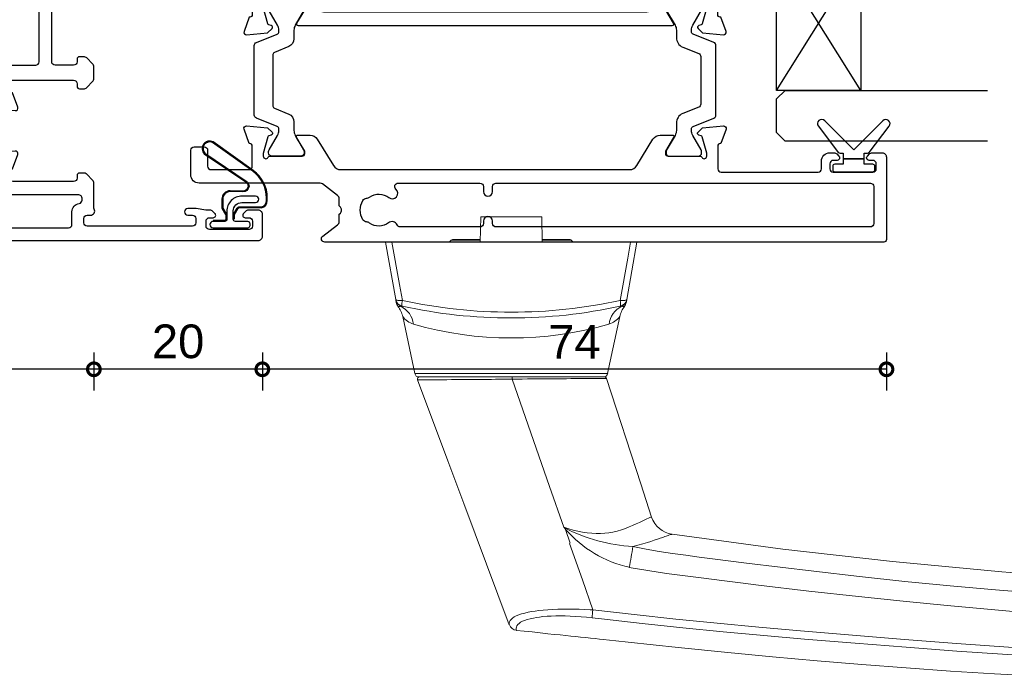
# Model space of a CAD drawing. Header units: millimetres. Extents: x 80 to 17288, y -2623 to 7492.
# Tile 57 of 125: x 8959 to 9075, y 1455 to 1533. Entities that reach past the tile are written whole.
import ezdxf

# ---------------------------------------------------------------- set-up
doc = ezdxf.new("R2010")
doc.units = ezdxf.units.MM
for name, color, linetype in [('Extrusion', 2, 'Continuous'), ('Glass', 140, 'Continuous'), ('Gussets', 1, 'Continuous'), ('polyamide', 6, 'Continuous')]:
    doc.layers.add(name, color=color, linetype=linetype)
doc.layers.add('UNO-Dark Grey', color=7, linetype='Continuous', lineweight=13, true_color=0x44474e)
doc.styles.add('UNO Text', font='arial.ttf')
doc.dimstyles.new('UNO', dxfattribs={"dimtxt": 2, "dimasz": 1.5, "dimexe": 1.25, "dimexo": 0.625, "dimtad": 1, "dimdec": 1, "dimzin": 9, "dimtxsty": 'UNO Text', "dimblk": 'DOTSMALL', "dimcen": 2.5, "dimadec": 0, "dimazin": 0, "dimtfac": 1, "dimtdec": 1, "dimtmove": 0, "dimatfit": 3, "dimfxl": 1, "dimfxlon": 1, "dimarcsym": 0})

# ---------------------------------------------------------------- blocks, each defined once
blk = doc.blocks.new('_DotSmall')
at = {"color": 0, "linetype": 'ByBlock', "const_width": 0.5}
blk.add_lwpolyline([(-0.0625, 0, 1), (0.0625, 0, 1)], format="xyb", close=True, dxfattribs=at)
blk = doc.blocks.new('*D167')
at = {"color": 0, "lineweight": -2, "transparency": 16777216}
for p, q in [((8987.41, 1493.83), (8987.41, 1489.33)), ((9061.43, 1493.83), (9061.43, 1489.33)), ((9061.43, 1491.83), (8987.41, 1491.83))]:
    blk.add_line(p, q, dxfattribs=at)
at = {"layer": 'Defpoints', "color": 0, "transparency": 16777216}
for p in [(9061.43, 1517.62), (8987.41, 1508.87), (8987.41, 1491.83)]:
    blk.add_point(p, dxfattribs=at)
at = {"color": 0, "lineweight": -2, "transparency": 16777216, "xscale": 3, "yscale": 3, "zscale": 3, "rotation": 180}
blk.add_blockref('_DotSmall', (8987.41, 1491.83), dxfattribs=at)
at = {"color": 0, "lineweight": -2, "transparency": 16777216, "xscale": 3, "yscale": 3, "zscale": 3}
blk.add_blockref('_DotSmall', (9061.43, 1491.83), dxfattribs=at)
at = {"color": 0, "transparency": 16777216, "insert": (9024.42, 1495.08), "char_height": 4, "attachment_point": 5, "style": 'UNO Text'}
blk.add_mtext('74', dxfattribs=at)
blk = doc.blocks.new('*D168')
at = {"color": 0, "lineweight": -2, "transparency": 16777216}
for p, q in [((8967.43, 1493.83), (8967.43, 1489.33)), ((8987.41, 1493.83), (8987.41, 1489.33)), ((8987.41, 1491.83), (8967.43, 1491.83))]:
    blk.add_line(p, q, dxfattribs=at)
at = {"layer": 'Defpoints', "color": 0, "transparency": 16777216}
for p in [(8967.43, 1542.82), (8987.41, 1508.87), (8967.43, 1491.83)]:
    blk.add_point(p, dxfattribs=at)
at = {"color": 0, "lineweight": -2, "transparency": 16777216, "xscale": 3, "yscale": 3, "zscale": 3, "rotation": 180}
blk.add_blockref('_DotSmall', (8967.43, 1491.83), dxfattribs=at)
at = {"color": 0, "lineweight": -2, "transparency": 16777216, "xscale": 3, "yscale": 3, "zscale": 3}
blk.add_blockref('_DotSmall', (8987.41, 1491.83), dxfattribs=at)
at = {"color": 0, "transparency": 16777216, "insert": (8977.42, 1495.12), "char_height": 4, "attachment_point": 5, "style": 'UNO Text'}
blk.add_mtext('20', dxfattribs=at)
blk = doc.blocks.new('*D169')
at = {"color": 0, "lineweight": -2, "transparency": 16777216}
for p, q in [((8932.43, 1493.83), (8932.43, 1489.33)), ((8967.43, 1493.83), (8967.43, 1489.33)), ((8967.43, 1491.83), (8932.43, 1491.83))]:
    blk.add_line(p, q, dxfattribs=at)
at = {"layer": 'Defpoints', "color": 0, "transparency": 16777216}
for p in [(8932.43, 1552.33), (8967.43, 1542.82), (8932.43, 1491.83)]:
    blk.add_point(p, dxfattribs=at)
at = {"color": 0, "lineweight": -2, "transparency": 16777216, "xscale": 3, "yscale": 3, "zscale": 3, "rotation": 180}
blk.add_blockref('_DotSmall', (8932.43, 1491.83), dxfattribs=at)
at = {"color": 0, "lineweight": -2, "transparency": 16777216, "xscale": 3, "yscale": 3, "zscale": 3}
blk.add_blockref('_DotSmall', (8967.43, 1491.83), dxfattribs=at)
at = {"color": 0, "transparency": 16777216, "insert": (8949.93, 1495.13), "char_height": 4, "attachment_point": 5, "style": 'UNO Text'}
blk.add_mtext('35', dxfattribs=at)
blk = doc.blocks.new('HD Handle')
at = {"color": 7, "linetype": 'Continuous'}
for p, q in [((6.79, 13.7), (0, 14.9)), ((0, 14.9), (0, 14.15)), ((0, -14.15), (0, 14.15)), ((8.84, 12.87), (15.6, 11.43)), ((16, 11.07), (16, 0.09)), ((16, -10.95), (16, 10.95)), ((43.63, 9.67), (43.65, 9.68)), ((-0.24, 7.11), (0, 7.35)), ((-0.3, 6.97), (-0.3, 3.67)), ((35.73, 6.98), (34.09, 6.44)), ((-3, 3.62), (0, 3.68)), ((-3, -3.62), (-3, 3.62)), ((16, 0.09), (16, -10.89)), ((16.26, 0.09), (16.26, 0.09)), ((45.4, -0.23), (31.02, -5.62)), ((0, -3.68), (-3, -3.62)), ((-0.3, -3.67), (-0.3, -6.97)), ((0, -7.35), (-0.24, -7.11)), ((15.6, -11.43), (8.84, -12.87)), ((0, -14.9), (6.79, -13.7)), ((0, -14.15), (0, -14.9))]:
    blk.add_line(p, q, dxfattribs=at)
at = {"color": 8, "linetype": 'Continuous'}
for p, q in [((15.6, 11.43), (15.6, -11.43)), ((-0.24, 3.67), (-0.24, 7.11)), ((-0.24, -7.11), (-0.24, -3.67))]:
    blk.add_line(p, q, dxfattribs=at)
at = {"color": 7, "linetype": 'Continuous'}
for points in [[(51.51, 62.53), (51.22, 57.32), (50.89, 52.09), (50.52, 46.85), (50.12, 41.58), (49.68, 36.3), (49.2, 30.99), (48.7, 25.67), (48.1, 19.78), (47.47, 13.85), (47.31, 12.39), (47.15, 10.92), (47.1, 10.45), (47.05, 9.94), (46.99, 9.41), (46.93, 8.84), (46.86, 8.22), (46.81, 7.67), (46.75, 7.08), (46.68, 6.46), (46.61, 5.8), (46.54, 5.09), (46.46, 4.35), (46.36, 3.43), (46.26, 2.49), (46.16, 1.55), (46.07, 0.62)], [(34.66, 19.07), (36.43, 32.2), (37.89, 45.23), (39.11, 58.17), (40.14, 71.03), (41.02, 83.85), (41.8, 96.61), (42.54, 109.35)], [(32.62, 16.65), (28.68, 15.37), (16.17, 11.31)], [(7.18, 13.63), (7.17, 13.64), (7.14, 13.64), (7.09, 13.65), (7.02, 13.66), (6.95, 13.67), (6.87, 13.69)], [(43.63, 9.67), (40.09, 8.43), (35.74, 6.91)], [(33.81, 6.23), (29, 4.55), (16.26, 0.09)], [(33.81, 6.23), (33.87, 6.27), (33.92, 6.32)], [(33.92, 6.32), (34.03, 6.41), (34.09, 6.44)], [(16, 0.09), (16.03, 0.09), (16.1, 0.09), (16.17, 0.09), (16.26, 0.09)], [(16.34, -11.12), (25.94, -7.52), (31.02, -5.62)], [(6.87, -13.69), (7, -13.67), (7.09, -13.65), (7.16, -13.64), (7.18, -13.63)]]:
    blk.add_lwpolyline(points, dxfattribs=at)
at = {"color": 8, "linetype": 'Continuous'}
for points in [[(43.57, 107.33), (43.5, 102.36), (43.4, 97.38), (43.26, 92.4), (43.09, 87.42), (42.89, 82.43), (42.65, 77.53), (42.37, 72.62), (42.05, 67.71), (41.69, 62.78), (41.26, 57.43), (40.77, 52.07), (40.25, 46.69), (39.67, 41.29), (39.06, 35.88), (38.58, 31.89), (38.09, 27.89), (37.58, 23.88), (37.37, 22.3), (37.16, 20.71), (36.94, 19.12), (36.7, 17.56), (36.42, 15.99), (36.12, 14.43)], [(38.59, 14), (38.98, 16.2), (39.32, 18.43), (39.6, 20.64), (39.88, 22.82), (40.16, 24.99), (40.43, 27.17), (40.69, 29.34), (41.4, 35.28), (42.06, 41.19), (42.61, 46.46), (43.13, 51.7), (43.61, 56.93), (44.05, 62.14), (44.56, 68.62), (45.02, 75.09), (45.42, 81.53), (45.78, 87.97), (46.08, 94.41), (46.35, 100.84), (46.57, 107.27)], [(49.6, 107.2), (49.6, 101.17), (49.55, 95.14), (49.49, 91.11), (49.4, 87.09), (49.28, 83.07), (49.14, 79.05), (48.97, 75.03), (48.77, 71.01), (48.44, 64.98), (48.06, 58.96), (47.62, 52.79), (47.15, 46.62), (46.65, 40.46), (46.12, 34.3), (45.68, 29.37), (45.22, 24.44), (44.72, 19.51), (44.19, 14.59), (43.63, 9.67)], [(44.58, 9.58), (44.71, 10.72), (45.25, 15.52), (45.76, 20.33), (46.23, 25.14), (46.68, 29.95), (47.1, 34.77), (47.6, 40.79), (48.08, 46.82), (48.53, 52.84), (48.95, 58.87), (49.26, 63.7), (49.54, 68.52), (49.79, 73.35), (50.01, 78.18), (50.19, 83.01), (50.32, 87.85), (50.42, 92.68), (50.49, 97.52), (50.51, 102.35), (50.5, 107.19)], [(36.12, 14.43), (35.97, 15.03), (35.81, 15.61), (35.64, 16.15), (35.51, 16.57), (35.38, 16.96), (35.25, 17.33), (35.14, 17.66), (35.03, 17.96), (34.94, 18.23), (34.88, 18.39), (34.81, 18.6), (34.75, 18.77), (34.71, 18.9), (34.68, 18.99), (34.66, 19.05), (34.66, 19.07), (34.66, 19.07)], [(32.62, 16.65), (32.62, 16.65), (32.63, 16.62), (32.65, 16.54), (32.69, 16.43), (32.75, 16.28), (32.83, 16.09), (32.94, 15.84), (33.09, 15.54), (33.25, 15.19), (33.43, 14.81), (33.63, 14.37), (33.8, 13.97), (33.97, 13.54), (34.14, 13.07), (34.28, 12.56), (34.41, 12.03), (34.49, 11.57), (34.54, 11.08), (34.57, 10.58), (34.58, 10.07), (34.55, 9.55), (34.49, 9.01), (34.41, 8.46), (34.3, 7.91), (34.17, 7.36), (34.01, 6.82), (33.81, 6.23)], [(0, 14.15), (1.89, 13.81), (6.92, 12.91)], [(6.92, 12.91), (6.93, 13.04), (6.94, 13.16), (6.94, 13.27), (6.93, 13.38), (6.92, 13.47), (6.9, 13.54), (6.88, 13.61), (6.85, 13.66), (6.82, 13.69), (6.79, 13.7)], [(7.59, 12.93), (7.59, 13.02), (7.61, 13.09)], [(16.26, 0.09), (16.25, 0.7), (16.25, 1.31), (16.24, 1.93), (16.24, 2.54), (16.23, 3.14), (16.23, 3.74), (16.22, 4.32), (16.22, 4.91), (16.21, 5.48), (16.21, 6.03), (16.21, 6.55), (16.2, 7.05), (16.2, 7.52), (16.2, 7.99), (16.19, 8.43), (16.19, 8.85), (16.19, 9.22), (16.18, 9.57), (16.18, 9.89), (16.18, 10.18), (16.18, 10.44), (16.18, 10.67), (16.18, 10.9), (16.17, 11.07), (16.17, 11.2), (16.17, 11.28), (16.17, 11.31)], [(43.65, 9.68), (43.65, 9.68), (43.63, 9.37), (43.59, 8.71), (43.57, 8.05), (43.55, 7.4), (43.54, 6.76), (43.55, 6.14), (43.56, 5.52), (43.58, 4.92), (43.62, 4.35), (43.66, 3.79), (43.72, 3.27), (43.77, 2.83), (43.84, 2.41), (43.91, 2.02), (44.01, 1.6), (44.11, 1.22), (44.23, 0.88), (44.35, 0.59), (44.48, 0.34), (44.61, 0.14), (44.76, -0.02), (44.9, -0.14), (45.05, -0.21), (45.21, -0.24), (45.4, -0.23), (45.4, -0.23)], [(46.07, 0.62), (45.94, 0.6), (45.82, 0.59), (45.67, 0.61), (45.52, 0.67), (45.38, 0.77), (45.24, 0.92), (45.11, 1.1), (44.99, 1.33), (44.88, 1.59), (44.78, 1.9), (44.68, 2.24), (44.6, 2.62), (44.54, 2.98), (44.49, 3.36), (44.44, 3.76), (44.4, 4.24), (44.38, 4.75), (44.36, 5.27), (44.36, 5.82), (44.36, 6.38), (44.38, 7), (44.41, 7.63), (44.46, 8.28), (44.51, 8.93), (44.58, 9.58)], [(16.34, -11.12), (16.34, -11.12), (16.34, -11.1), (16.34, -11.02), (16.34, -10.89), (16.34, -10.72), (16.33, -10.49), (16.33, -10.22), (16.33, -9.89), (16.33, -9.52), (16.33, -9.11), (16.32, -8.66), (16.32, -8.17), (16.32, -7.64), (16.31, -7.07), (16.31, -6.47), (16.3, -5.84), (16.3, -5.19), (16.29, -4.51), (16.29, -3.8), (16.28, -3.08), (16.28, -2.35), (16.27, -1.86), (16.27, -1.22), (16.26, -0.56), (16.26, 0.09), (16.26, 0.09)], [(6.92, -12.91), (5.03, -13.25), (0, -14.15)], [(6.79, -13.7), (6.82, -13.69), (6.85, -13.66), (6.88, -13.61), (6.9, -13.54), (6.92, -13.47), (6.93, -13.38), (6.94, -13.27), (6.94, -13.16), (6.93, -13.04), (6.92, -12.91)], [(7.61, -13.09), (7.59, -13.02), (7.59, -12.93)]]:
    blk.add_lwpolyline(points, dxfattribs=at)
at = {"color": 7, "linetype": 'Continuous'}
for centre, radius, start, end in [((31.69, 19.5), 3, 288.0042, 351.6316), ((6.61, 12.72), 1, 12.4489, 80), ((7, 12.65), 1, 52.1312, 80), ((-51, 0), 60, 347.5517, 12.4483), ((9.46, 15.81), 3, 232.1312, 258), ((15.5, 10.95), 0.5, 0, 78), ((16.25, 11.07), 0.25, 108.0042, 180), ((48.94, 54.85), 45.48, 263.326, 264.5015), ((-0.1, 6.97), 0.2, 135, 180), ((45.04, 0.74), 1.03, 290.1467, 353.2919), ((-0.1, -6.97), 0.2, 180, 225), ((15.5, -10.95), 0.5, 282, 0), ((16.25, -10.89), 0.25, 179.9998, 290.5563), ((6.61, -12.72), 1, 280, 347.5511), ((7, -12.65), 1, 280, 307.8688), ((9.46, -15.81), 3, 102, 127.8688)]:
    blk.add_arc(centre, radius, start, end, dxfattribs=at)
at = {"color": 8, "linetype": 'Continuous'}
for centre, radius, start, end in [((15.85, 15.58), 20.3, 332.8778, 356.7381), ((17.39, -102.94), 118.85, 79.7222, 80.9314), ((6.7, 12.71), 0.994, 22.772, 79.9525), ((7.29, 11.85), 1.12, 74.43, 108.975), ((-52.49, 0), 60.8, 347.7374, 12.2626), ((7.22, 13.27), 0.432, 335.7054, 22.6614), ((10.09, 14.34), 2.77, 206.6152, 262.6743), ((7.27, 10.81), 2.59, 17.4342, 52.7184), ((24.93, 17.01), 13.98, 310.8887, 347.5945), ((-30.64, 0), 42.01, 343.9902, 16.0098), ((10.09, -14.34), 2.77, 97.3256, 153.3848), ((7.27, -10.81), 2.59, 307.2647, 342.5827), ((6.7, -12.71), 0.994, 280.0476, 337.2281), ((7.29, -11.76), 1.21, 252.3093, 284.2854), ((7.22, -13.27), 0.434, 337.4533, 24.1799)]:
    blk.add_arc(centre, radius, start, end, dxfattribs=at)
blk = doc.blocks.new('422001')
at = {"layer": 'Extrusion'}
for points in [[(6.78, 60, -0.198912), (7.15, 59.85), (7.86, 59.15, -0.198912), (8, 58.79), (8, 58.3, -0.414214), (7.7, 58), (7.4, 58, 0.414214), (7, 57.6), (7, 50.4, 0.414214), (7.4, 50), (8.2, 50, 0.414214), (8.5, 50.3), (8.5, 50.36), (10.2, 50.98, -0.548619), (10.6, 50.67), (10.38, 48.2), (9.84, 47.66, -0.57735), (9.51, 47.75), (9.43, 48.03, 0.267949), (9.29, 48.17), (7.3, 48.7), (7, 48.7, 0.767327), (6.85, 48.14, -0.267949), (7, 47.88), (7, 44.1, 0.414214), (7.3, 43.8), (7.61, 43.8), (9.2, 44.77, -0.585524), (9.5, 44.6), (9.5, 43.17, -0.261413), (9.02, 42.32), (8.24, 41.84, 0.261413), (8, 41.42), (8, 34.19, 0.261413), (8.24, 33.76), (10.02, 32.68, -0.261413), (10.5, 31.82), (10.5, 30.4, -0.585524), (10.2, 30.23), (8.61, 31.2), (8.3, 31.2, 0.414214), (8, 30.9), (8, 27.12, -0.267949), (7.85, 26.86, 0.767327), (8, 26.3), (8.3, 26.3), (10.29, 26.83, 0.267949), (10.43, 26.97), (10.51, 27.25, -0.57735), (10.84, 27.34), (11.38, 26.8), (11.6, 24.33, -0.548619), (11.2, 24.02), (9.5, 24.64), (9.5, 24.7, 0.414219), (9.2, 25), (8.3, 25, 0.414214), (8, 24.7), (8, 21.35, 0.065543), (8.03, 21.09), (8.97, 17.61, -0.065544), (9, 17.35), (9, 5.95, -0.272873), (7.71, 3.77, 0.30599), (7.51, 3.37, -0.136374), (7.27, 1.76, 0.543448), (7.63, 1.2), (8.5, 1.2, -0.414081), (9, 0.7), (9, 0.5, -0.414214), (8.5, 0), (1, 0, -0.414213), (0, 1), (0, 79.5, -0.414214), (0.5, 80), (3.1, 80, -0.414214), (3.6, 79.5), (3.6, 78.33, -0.198912), (3.45, 77.98), (3.21, 77.74, -0.668179), (2.7, 77.95), (2.7, 78.4, 0.414214), (2.3, 78.8), (1.7, 78.8, 0.414214), (1.3, 78.4), (1.3, 73.7, 0.414214), (1.7, 73.3), (2.3, 73.3, 0.414214), (2.7, 73.7), (2.7, 74.15, -0.668179), (3.21, 74.36), (3.45, 74.12, -0.198912), (3.6, 73.77), (3.6, 73.33, 0.041311), (3.61, 73.27), (3.79, 72.13, -0.041311), (3.8, 72.07), (3.8, 71.15, -1), (3, 71.15), (3, 71.7, 0.414205), (2.6, 72.1), (2.1, 72.1, 0.414214), (1.7, 71.7), (1.7, 59.2, 0.414214), (2.1, 58.8), (2.6, 58.8, 0.414204), (3, 59.2), (3, 59.6, -0.561532), (3.73, 60.04, 0.119519), (3.91, 60)], [(31.27, 60, -0.198912), (31.62, 59.85), (32.33, 59.15, -0.198912), (32.5, 58.79), (32.5, 58.4, -0.414214), (32.1, 58), (30.9, 58, 0.414214), (30.5, 57.6), (30.5, 55.4, 0.414214), (30.9, 55), (36.4, 55), (36.55, 54.85, 0.414214), (37.25, 54.85), (37.4, 55), (48.1, 55, 0.414214), (48.5, 55.4), (48.5, 57.6, 0.414214), (48.1, 58), (46.9, 58, -0.414178), (46.5, 58.4), (46.5, 58.79, -0.198912), (46.65, 59.15), (47.35, 59.86, -0.198912), (47.72, 60), (49.5, 60, -0.414034), (50, 59.5), (50, 47.39, 0.432642), (50.42, 46.99), (56.48, 47.37, -0.425063), (57, 46.87), (57, 46.1, -0.414214), (56.7, 45.8), (53.4, 45.8, 0.414219), (53, 45.4), (53, 44.05, -1.001256), (51.9, 44.05), (51.9, 44.9, 0.414214), (51.5, 45.3), (51, 45.3, 0.414214), (50.6, 44.9), (50.6, 32.4, 0.414227), (51, 32), (51.5, 32, 0.4142), (51.9, 32.4), (51.9, 32.75, -1.001193), (53, 32.75), (53, 31.8, -0.414213), (52, 30.8), (51.58, 30.8, 0.388298), (51.15, 30.47, -0.058101), (50.95, 29.76, 0.536858), (51.31, 29.2), (51.5, 29.2, -0.414214), (53, 27.7), (53, 26.6, 0.414214), (53.4, 26.2), (62.5, 26.2, -1), (62.5, 25), (60.98, 25, -0.198942), (60.77, 25.09), (60.74, 25.11, 0.198912), (60.53, 25.2), (54.15, 25.2, 0.198686), (53.93, 25.11), (53.91, 25.09, -0.199021), (53.7, 25), (52.6, 25, -0.413968), (51.6, 26), (51.6, 27.6, 0.414214), (51.2, 28), (22.4, 28, 0.414214), (22, 27.6), (22, 26, -0.414214), (21, 25), (18.8, 25, 0.359508), (18.51, 24.76), (18.5, 24.64), (16.8, 24.02, -0.548619), (16.4, 24.33), (16.62, 26.8), (17.16, 27.34, -0.57735), (17.49, 27.25), (17.57, 26.98, 0.267949), (17.71, 26.83), (19.66, 26.31, 0.065543), (19.74, 26.3), (20, 26.3, 0.767342), (20.15, 26.86, -0.267949), (20, 27.12), (20, 30.9, 0.414214), (19.7, 31.2), (19.39, 31.2), (17.8, 30.23, -0.585524), (17.5, 30.4), (17.5, 31.82, -0.261413), (17.98, 32.68), (19.76, 33.77, 0.261413), (20, 34.19), (20, 40.2, 0.261413), (19.76, 40.62), (16.98, 42.32, -0.261413), (16.5, 43.17), (16.5, 44.6, -0.585524), (16.8, 44.77), (18.39, 43.8), (18.7, 43.8, 0.414214), (19, 44.1), (19, 47.88, -0.267949), (19.15, 48.14, 0.767342), (19, 48.7), (18.74, 48.7, 0.065543), (18.66, 48.69), (16.71, 48.17, 0.267949), (16.57, 48.03), (16.49, 47.75, -0.57735), (16.16, 47.66), (15.62, 48.2), (15.4, 50.67, -0.548619), (15.8, 50.98), (17.5, 50.36), (17.5, 50.3, 0.414222), (17.8, 50), (18.7, 50, 0.414214), (19, 50.3), (19, 57.6, 0.414214), (18.6, 58), (18.3, 58, -0.414214), (18, 58.3), (18, 58.79, -0.198912), (18.14, 59.15), (18.85, 59.85, -0.198912), (19.22, 60), (20.58, 60, -0.198912), (20.95, 59.85), (21.66, 59.15, -0.198912), (21.8, 58.79), (21.8, 58.3, -0.414214), (21.5, 58), (21.2, 58, 0.414214), (20.8, 57.6), (20.8, 55.4, 0.414213), (21.2, 55), (28.6, 55, 0.414213), (29, 55.4), (29, 57.6, 0.414214), (28.6, 58), (28.3, 58, -0.414214), (28, 58.3), (28, 58.79, -0.198912), (28.14, 59.15), (28.85, 59.85, -0.198912), (29.22, 60)], [(4.79, 58.6), (5, 58.6, -0.414214), (5.4, 58.2), (5.4, 42.34, 0.198912), (5.55, 41.99), (6.28, 41.25, -0.198912), (6.4, 40.97), (6.4, 21.52, 0.065543), (6.43, 21.27), (7.47, 17.41, -0.065543), (7.5, 17.16), (7.5, 5.96, -0.462873), (6.34, 4.97, 0.679284), (5.72, 3.93, -0.347366), (5.68, 2.03, 0.12305), (5.54, 1.72, -0.239134), (5.26, 1.37, -0.221125), (3.74, 1.37, -0.239134), (3.46, 1.72, 0.12305), (3.32, 2.03, -0.411847), (3.49, 4.15, 0.219162), (3.7, 4.61), (3.7, 5.85, 1.000011), (2.8, 5.85), (2.8, 5.5, -0.414221), (2.4, 5.1), (1.9, 5.1, -0.414212), (1.5, 5.5), (1.5, 18, -0.414203), (1.9, 18.4), (2.4, 18.4, -0.414214), (2.8, 18), (2.8, 17.65, 1.000011), (3.7, 17.65), (3.7, 18.6, 0.414202), (2.7, 19.6), (1.9, 19.6, -0.414215), (1.5, 20), (1.5, 33.2, -0.414214), (1.9, 33.6), (2.4, 33.6, 0.414214), (2.9, 34.1), (2.9, 34.3, 0.414214), (2.4, 34.8), (1.9, 34.8, -0.414213), (1.5, 35.2), (1.5, 57, -0.414214), (1.9, 57.4), (3.4, 57.4, 0.372831), (4.39, 58.26, -0.372831)], [(21.6, 29.6), (21.6, 41.29, 0.261412), (21.12, 42.14), (20.99, 42.22, -0.261412), (20.8, 42.56), (20.8, 53.1, -0.414214), (21.2, 53.5), (48.1, 53.5, -0.414214), (48.5, 53.1), (48.5, 47.39, 0.186882), (49, 46.11, -0.186882), (49.1, 45.84), (49.1, 34.05, -0.482032), (48.61, 33.66, 0.023574), (48.36, 33.71, 1.000832), (48.2, 32.52, -0.348271), (49.52, 31.15, 0.12305), (49.64, 30.83, -0.239134), (49.69, 30.38, -0.221428), (48.62, 29.31, -0.239134), (48.17, 29.37, 0.12305), (47.85, 29.48, -0.348271), (46.48, 30.8, 1.000832), (45.29, 30.64, 0.070859), (45.5, 29.9, -0.541562), (45.04, 29.2), (29.87, 29.2, -0.535561), (29.41, 29.89, 0.264849), (29.07, 32.65, 1.013157), (28.12, 31.92, -0.355258), (28.09, 30.03, 0.12969), (27.94, 29.72, -0.246054), (27.66, 29.36, -0.214281), (26.15, 29.36, -0.246054), (25.87, 29.72, 0.12969), (25.72, 30.03, -0.355258), (25.69, 31.92, 1.012141), (24.74, 32.65, 0.264849), (24.4, 29.89, -0.53556), (23.94, 29.2), (22, 29.2, -0.414213)]]:
    blk.add_lwpolyline(points, format="xyb", close=True, dxfattribs=at)
at = {"layer": 'polyamide'}
for points in [[(7.55, 48.08), (7.4, 48.08, 0.414214), (7, 47.68), (7, 44.28, 0.414214), (7.4, 43.88), (7.55, 43.88, 0.131652), (7.75, 43.94), (9.46, 44.92, -0.131652), (10.06, 45.08), (11.07, 45.08, 0.305731), (12, 45.71), (12.68, 47.4, -0.305731), (12.95, 47.58), (13.05, 47.58, -0.305731), (13.32, 47.4), (14, 45.71, 0.305731), (14.93, 45.08), (15.94, 45.08, -0.131652), (16.54, 44.92), (18.25, 43.94, 0.131652), (18.45, 43.88), (18.6, 43.88, 0.414214), (19, 44.28), (19, 47.68, 0.414214), (18.6, 48.08), (18.45, 48.08, 0.131652), (18.25, 48.03), (16.54, 47.05, -0.131652), (15.94, 46.88), (15.76, 46.88, -0.305731), (15.48, 47.07), (14.49, 49.53, 0.305731), (14.12, 49.78), (14.12, 49.78), (11.88, 49.78, 0.305731), (11.51, 49.53), (10.52, 47.07, -0.305731), (10.24, 46.88), (10.06, 46.88, -0.131652), (9.46, 47.05), (7.75, 48.03, 0.131652)], [(8.55, 26.92), (8.4, 26.92, -0.414214), (8, 27.32), (8, 30.72, -0.414214), (8.4, 31.12), (8.55, 31.12, -0.131652), (8.75, 31.06), (10.46, 30.08, 0.131652), (11.06, 29.92), (12.07, 29.92, -0.305731), (13, 29.29), (13.68, 27.6, 0.305731), (13.95, 27.42), (14.05, 27.42, 0.305731), (14.32, 27.6), (15, 29.29, -0.305731), (15.93, 29.92), (16.94, 29.92, 0.131652), (17.54, 30.08), (19.25, 31.06, -0.131652), (19.45, 31.12), (19.6, 31.12, -0.414214), (20, 30.72), (20, 27.32, -0.414214), (19.6, 26.92), (19.45, 26.92, -0.131652), (19.25, 26.97), (17.54, 27.96, 0.131652), (16.94, 28.12), (16.76, 28.12, 0.305731), (16.48, 27.93), (15.49, 25.47, -0.305731), (15.12, 25.22), (15.12, 25.22), (12.88, 25.22, -0.305731), (12.51, 25.47), (11.52, 27.93, 0.305731), (11.24, 28.12), (11.06, 28.12, 0.131652), (10.46, 27.96), (8.75, 26.97, -0.131652)]]:
    blk.add_lwpolyline(points, format="xyb", close=True, dxfattribs=at)
blk = doc.blocks.new('QLON48800')
at = {"layer": 'Gussets'}
for points in [[(-1.01, -0.51), (-1.47, -0.51, 0.131652), (-1.59, -0.54), (-2.27, -0.93, 0.267949), (-2.4, -1.15), (-2.37, -3.74, -0.330082), (-3.25, -4.42), (-3.54, -4.42, -0.242084), (-6.8, -2.75), (-10.2, 2.02, -0.840847), (-8.77, 3.05), (-5.44, -1.86, 0.252571), (-4.92, -2.15), (-4.92, -2.15, 0.376647), (-4.36, -1.52), (-4.39, -0.03, -0.414214), (-3.39, 0.97), (-2.4, 0.97, -0.131652), (-2.27, 0.93), (-1.59, 0.54, 0.131652), (-1.47, 0.51), (-1.01, 0.51, 0.414214), (-0.88, 0.63), (-0.88, 2.02)], [(-1.11, -0.41), (-1.47, -0.41, 0.131652), (-1.64, -0.45), (-2.32, -0.85, 0.268481), (-2.5, -1.15), (-2.47, -3.72, -0.325102), (-3.25, -4.32), (-3.54, -4.32, -0.242084), (-6.71, -2.69), (-10.12, 2.07, -0.831226), (-8.85, 2.99), (-5.53, -1.92, 0.254578), (-4.91, -2.25, 0.379612), (-4.26, -1.51), (-4.29, -0.03, -0.413856), (-3.39, 0.87), (-2.4, 0.87, -0.131652), (-2.32, 0.85), (-1.64, 0.45, 0.131652), (-1.47, 0.41), (-1.01, 0.41, 0.414214), (-0.78, 0.63), (-0.78, 1.92)]]:
    blk.add_lwpolyline(points, format="xyb", dxfattribs=at)
blk.add_lwpolyline([(0, 2.02), (0, -2.02, -1), (-0.76, -2.02), (-0.76, -0.63, 0.414214), (-1.01, -0.38), (-2, -0.38, 0.414214), (-3, -1.38), (-3, -3.02, -1), (-3.76, -3.02), (-3.76, -1.42, -0.414214), (-1.96, 0.38), (-1.01, 0.38, 0.414214), (-0.76, 0.63), (-0.76, 2.02, -1)], format="xyb", close=True, dxfattribs=at)
blk = doc.blocks.new('BACKSEAL1.5')
at = {"layer": 'Gussets'}
for points in [[(-0.35, -2.9), (0.3, -2.9), (0.3, -1.65), (0.3, -0.4), (-0.35, -0.4), (-0.35, -0.02, 0.233448), (-0.45, 0.18), (-3.55, 2.55, 0.936585), (-4.2, 1.8), (-0.75, -1.65), (-4.2, -5.1, 0.936585), (-3.55, -5.85), (-0.45, -3.48, 0.233448), (-0.35, -3.28)], [(1.6, 0.85), (1.2, 0.85, 0.414214), (0.95, 0.6), (0.95, -0.4), (0.3, -0.4), (0.3, -1.65), (0.3, -2.9), (0.95, -2.9), (0.95, -3.9, 0.414214), (1.2, -4.15), (1.6, -4.15, 0.414214), (1.85, -3.9), (1.85, -1.65), (1.85, 0.6, 0.414214)]]:
    blk.add_lwpolyline(points, format="xyb", close=True, dxfattribs=at)
blk = doc.blocks.new('522200')
at = {"layer": 'Extrusion'}
for points in [[(48.4, 19.9), (48.4, 24.4, 0.414214), (48, 24.8), (45.6, 24.8, 0.414214), (45.3, 24.5), (45.3, 24.44), (43.6, 23.82, -0.548619), (43.2, 24.13), (43.42, 26.6), (43.96, 27.14, -0.57735), (44.29, 27.05), (44.37, 26.77, 0.267949), (44.51, 26.63), (46.5, 26.1), (46.8, 26.1, 0.767327), (46.95, 26.66, -0.267949), (46.8, 26.92), (46.8, 30.73, 0.414214), (46.5, 31.03), (46.19, 31.03), (44.6, 30.06, -0.585524), (44.3, 30.23), (44.3, 31.65, -0.261413), (44.78, 32.51), (47.92, 34.42, 0.261413), (48.4, 35.28), (48.4, 69.55, 0.261413), (47.92, 70.4), (44.78, 72.32, -0.261413), (44.3, 73.17), (44.3, 74.6, -0.585524), (44.6, 74.77), (46.19, 73.8), (46.5, 73.8, 0.414214), (46.8, 74.1), (46.8, 77.88, -0.267949), (46.95, 78.14, 0.76731), (46.8, 78.7), (46.54, 78.7, 0.065543), (46.46, 78.69), (44.51, 78.17, 0.267949), (44.37, 78.03), (44.29, 77.75, -0.57735), (43.96, 77.66), (43.42, 78.2), (43.2, 80.67, -0.548619), (43.6, 80.98), (45.3, 80.36), (45.3, 80.3, 0.414204), (45.6, 80), (48.3, 80, 0.414213), (48.7, 80.4), (48.7, 91.9, 0.414214), (48.3, 92.3), (47.4, 92.3, -0.41404), (46.4, 93.3), (46.4, 93.77, -0.198912), (46.54, 94.12), (46.79, 94.36, -0.198912), (47, 94.45), (47, 94.45, -0.414214), (47.3, 94.15), (47.3, 93.7, 0.413403), (47.7, 93.3), (48.3, 93.3, 0.414214), (48.7, 93.7), (48.7, 98.4, 0.414214), (48.3, 98.8), (47.7, 98.8, 0.414214), (47.3, 98.4), (47.3, 97.95, -0.414214), (47, 97.65), (47, 97.65, -0.198912), (46.79, 97.74), (46.54, 97.98, -0.198912), (46.4, 98.33), (46.4, 99.5, -0.414214), (46.9, 100), (56.7, 100, -0.414214), (57, 99.7), (57, 33.39, -0.717885), (56.28, 33.15), (54.95, 34.9, 0.234069), (54.55, 35.1), (53.69, 35.1), (53.55, 35.24, 0.414214), (52.85, 35.24), (52.71, 35.1), (51.85, 35.1, 0.234069), (51.45, 34.9), (50.1, 33.13, 0.164222), (50, 32.83), (50, 18.5, -0.414214), (49, 17.5), (46.1, 17.5, -0.414214), (45.7, 17.9), (45.7, 19.1, -0.414214), (46.1, 19.5), (48, 19.5, 0.414214)], [(50, 42.09), (50, 51.8, -0.414214), (50.4, 52.2), (51, 52.2, 1), (51, 53.3), (50.4, 53.3, -0.414214), (50, 53.7), (50, 98.1, -0.414214), (50.4, 98.5), (54.8, 98.5, -0.414214), (55.2, 98.1), (55.2, 53.7, -0.414213), (54.8, 53.3), (54.5, 53.3, 1), (54.5, 52.2), (54.8, 52.2, -0.414214), (55.2, 51.8), (55.2, 42.35, -0.299503), (54.96, 41.98, 0.502765), (54.72, 40.96, -0.330962), (54.73, 38.7, 0.14398), (54.6, 38.34, -0.245791), (54.35, 37.92, -0.280014), (52.05, 37.92, -0.245791), (51.8, 38.34, 0.14398), (51.67, 38.7, -0.336408), (51.71, 41, 0.979954), (50.7, 41.83, -0.696704)], [(31.3, 74.6, 0.585524), (31, 74.77), (29.47, 73.84, -0.137872), (29.32, 73.8), (29.1, 73.8, -0.414214), (28.8, 74.1), (28.8, 77.88, 0.267949), (28.65, 78.14, -0.767327), (28.8, 78.7), (29.06, 78.7, -0.065543), (29.14, 78.69), (31.09, 78.17, -0.267949), (31.23, 78.03), (31.31, 77.75, 0.57735), (31.64, 77.66), (32.18, 78.2), (32.4, 80.67, 0.548619), (32, 80.98), (30.3, 80.36), (30.3, 80.3, -0.414214), (30, 80), (25.49, 80, 0.635387), (24.99, 78.93, -0.331343), (25, 76.33, 0.14918), (24.87, 75.94, -0.237824), (24.65, 75.55, -0.306676), (21.85, 75.55, -0.237824), (21.63, 75.94, 0.14918), (21.49, 76.33, -0.331343), (21.51, 78.93, 0.635387), (21, 80), (18.71, 80, 0.198912), (18.35, 79.85), (17.65, 79.15, 0.198912), (17.5, 78.79), (17.5, 78.3, 0.414214), (17.8, 78), (19.1, 78, -0.414214), (19.5, 77.6), (19.5, 75.4, -0.414214), (19.1, 75), (13.6, 75), (13.45, 74.85, -0.414214), (12.75, 74.85), (12.6, 75), (1.9, 75, -0.414214), (1.5, 75.4), (1.5, 77.6, -0.414214), (1.9, 78), (3.2, 78, 0.414214), (3.5, 78.3), (3.5, 78.79, 0.198912), (3.35, 79.15), (2.65, 79.85, 0.198912), (2.29, 80), (0.3, 80, 0.414214), (0, 79.7), (0, 0.5, 0.414249), (0.5, 0), (3.1, 0, 0.415107), (3.6, 0.5), (3.6, 1.67, 0.198912), (3.45, 2.02), (3.21, 2.26, 0.668195), (2.7, 2.05), (2.7, 1.6, -0.41534), (2.3, 1.2), (1.7, 1.2, -0.414214), (1.3, 1.6), (1.3, 6.3, -0.414214), (1.7, 6.7), (2.3, 6.7, -0.413964), (2.7, 6.3), (2.7, 5.85, 0.668179), (3.21, 5.64), (3.45, 5.88, 0.198912), (3.6, 6.23), (3.6, 6.7, 0.414008), (2.6, 7.7), (2.4, 7.7, -1), (2.4, 8.3, 0.414216), (3.6, 9.5), (3.6, 10, 1), (2.7, 10), (2.7, 9.6, -0.414214), (2.3, 9.2), (1.8, 9.2, -0.414213), (1.4, 9.6), (1.4, 22.1, -0.414214), (1.8, 22.5), (2.3, 22.5, -0.414224), (2.7, 22.1), (2.7, 21.8, 1.000011), (3.6, 21.8), (3.6, 22.2, -0.414196), (4, 22.6), (5.2, 22.6, -0.414214), (5.6, 22.2), (5.6, 19.4, -0.414214), (5.2, 19), (5, 19), (5, 17.5), (9.5, 17.5), (9.5, 19), (7.4, 19, -0.414214), (7, 19.4), (7, 21.6, -0.414214), (7.4, 22), (26.6, 22, -0.414214), (27, 21.6), (27, 19.4, -0.414214), (26.6, 19), (24.5, 19), (24.5, 17.5), (29, 17.5), (29, 19), (28.7, 19, -0.414214), (28.4, 19.3), (28.4, 24.5, -0.414214), (28.7, 24.8), (30, 24.8, -0.414214), (30.3, 24.5), (30.3, 24.44), (32, 23.82, 0.548619), (32.4, 24.13), (32.18, 26.6), (31.64, 27.14, 0.57735), (31.31, 27.05), (31.23, 26.77, -0.267949), (31.09, 26.63), (29.1, 26.1), (28.8, 26.1, -0.767327), (28.65, 26.66, 0.267949), (28.8, 26.92), (28.8, 30.73, -0.414214), (29.1, 31.03), (29.32, 31.03, -0.137872), (29.47, 30.99), (31, 30.06, 0.585524), (31.3, 30.23)], [(27, 28.35), (27, 23.8, -0.414214), (26.7, 23.5), (23.75, 23.5), (23.6, 23.35, -0.414214), (22.9, 23.35), (22.75, 23.5), (18.44, 23.5, -0.578263), (18.01, 24.25, 0.302535), (17.77, 28.1, 0.234673), (17.37, 28.3), (17.09, 28.3, 0.414214), (16.59, 27.8), (16.59, 27.73, 0.175091), (16.74, 27.31, -0.331343), (16.76, 24.71, 0.14918), (16.62, 24.32, -0.237824), (16.4, 23.93, -0.306676), (13.6, 23.93, -0.237824), (13.38, 24.32, 0.14918), (13.24, 24.71, -0.331332), (13.26, 27.31, 0.175481), (13.41, 27.73), (13.41, 27.8, 0.414214), (12.91, 28.3), (12.63, 28.3, 0.234674), (12.23, 28.1, 0.302535), (11.99, 24.25, -0.578265), (11.56, 23.5), (7.05, 23.5, -0.414213), (6.65, 23.9), (6.65, 27.8, 0.414214), (6.15, 28.3), (5.95, 28.3, 0.414214), (5.45, 27.8), (5.45, 24.5, -0.414214), (5.05, 24.1), (2, 24.1, -0.414214), (1.6, 24.5), (1.6, 73.1, -0.414214), (2, 73.5), (26.4, 73.5, -0.414214), (26.8, 73.1), (26.8, 72.5, 0.414214), (27.3, 72), (29.3, 72, -0.414214), (29.7, 71.6), (29.7, 33.23, -0.414214), (29.3, 32.83), (27.3, 32.83, 0.414214), (26.8, 32.33), (26.8, 28.96, 0.131652), (26.87, 28.71), (26.93, 28.6, -0.131652)]]:
    blk.add_lwpolyline(points, format="xyb", close=True, dxfattribs=at)
at = {"layer": 'polyamide'}
for points in [[(42.29, 79.54, 0.305731), (41.92, 79.79), (33.68, 79.79, 0.305731), (33.31, 79.54), (32.32, 77.07, -0.305731), (32.04, 76.89), (31.86, 76.89, -0.131652), (31.26, 77.05), (29.46, 78.09), (29.1, 78.09, 0.414214), (28.8, 77.79), (28.8, 74.29, 0.414214), (29.2, 73.89), (29.35, 73.89, 0.131652), (29.55, 73.94), (31.26, 74.93, -0.131652), (31.86, 75.09), (32.73, 75.09, 0.305731), (33.85, 75.84), (34.61, 77.74, -0.305731), (34.98, 77.99), (40.62, 77.99, -0.305731), (40.99, 77.74), (41.75, 75.84, 0.305731), (42.87, 75.09), (43.74, 75.09, -0.131652), (44.34, 74.93), (46.14, 73.89), (46.5, 73.89, 0.414214), (46.8, 74.19), (46.8, 77.69, 0.414214), (46.4, 78.09), (46.25, 78.09, 0.131652), (46.05, 78.03), (44.34, 77.05, -0.131652), (43.74, 76.89), (43.56, 76.89, -0.305731), (43.28, 77.07)], [(29.35, 26.74), (29.2, 26.74, -0.414214), (28.8, 27.14), (28.8, 30.54, -0.414214), (29.2, 30.94), (29.35, 30.94, -0.131652), (29.55, 30.89), (31.26, 29.9, 0.131652), (31.86, 29.74), (32.87, 29.74, -0.305731), (33.8, 29.12), (34.48, 27.43, 0.305731), (34.75, 27.24), (40.85, 27.24, 0.305731), (41.12, 27.43), (41.8, 29.12, -0.305731), (42.73, 29.74), (43.74, 29.74, 0.131652), (44.34, 29.9), (46.05, 30.89, -0.131652), (46.25, 30.94), (46.4, 30.94, -0.414214), (46.8, 30.54), (46.8, 27.14, -0.414214), (46.4, 26.74), (46.25, 26.74, -0.131652), (46.05, 26.8), (44.34, 27.78, 0.131652), (43.74, 27.94), (43.56, 27.94, 0.305731), (43.28, 27.75), (42.29, 25.29, -0.305731), (41.92, 25.04), (41.92, 25.04), (33.68, 25.04, -0.305731), (33.31, 25.29), (32.32, 27.75, 0.305731), (32.04, 27.94), (31.86, 27.94, 0.131652), (31.26, 27.78), (29.55, 26.8, -0.131652)]]:
    blk.add_lwpolyline(points, format="xyb", close=True, dxfattribs=at)
blk = doc.blocks.new('*U310')
at = {"layer": 'Glass'}
for p, q in [((-8, 0), (8, 10)), ((-8, 10), (8, 0))]:
    blk.add_line(p, q, dxfattribs=at)
for points in [[(-14, 25), (-14, 1), (-13, 0), (-9, 0), (-8, 1), (-8, 25)], [(8, 25), (8, 1), (9, 0), (13, 0), (14, 1), (14, 25)]]:
    blk.add_lwpolyline(points, dxfattribs=at)
blk.add_lwpolyline([(-8, 0), (8, 0), (8, 10), (-8, 10)], close=True, dxfattribs=at)

msp = doc.modelspace()

# ---------------------------------------------------------------- block references
at = {"xscale": -1}
for name, p, rotation in [('422001', (8907.43, 1507.12), 270), ('*U310', (9048.4, 1532.91), 270), ('QLON48800', (8983.58, 1508.62), 90.0000000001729)]:
    msp.add_blockref(name, p, dxfattribs=dict(at, rotation=rotation))
at = {"rotation": 270}
msp.add_blockref('522200', (8961.42, 1563.92), dxfattribs=at)
at = {"layer": 'Gussets', "rotation": 270}
msp.add_blockref('BACKSEAL1.5', (9059.2, 1517.12), dxfattribs=at)
at = {"layer": 'UNO-Dark Grey', "color": 7, "rotation": 270}
msp.add_blockref('HD Handle', (9016.93, 1506.92), dxfattribs=at)

# ---------------------------------------------------------------- dimensions: what is measured, and where the dimension line sits
for base, p1, p2, picture, middle in [((8932.43, 1491.83), (8967.43, 1542.82), (8932.43, 1552.33), '*D169', (8949.93, 1495.13)), ((8967.43, 1491.83), (8987.41, 1508.87), (8967.43, 1542.82), '*D168', (8977.42, 1495.12)), ((8987.41, 1491.83), (9061.43, 1517.62), (8987.41, 1508.87), '*D167', (9024.42, 1495.08))]:
    dim = msp.add_linear_dim(base=base, p1=p1, p2=p2, angle=180, dimstyle='UNO')
    dim.commit()
    dim.dimension.update_dxf_attribs({"geometry": picture, "text_midpoint": middle})

doc.saveas('drawing.dxf')
